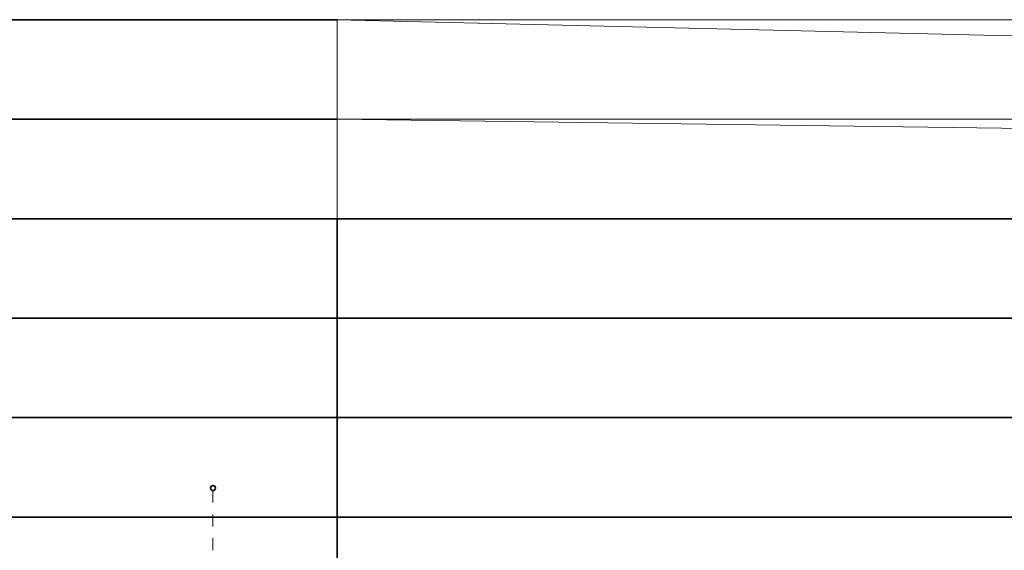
# Model space of a CAD drawing. Header units: metres. Extents: x -1018 to 1019, y -66 to 80.
# Tile 5 of 13: x -13 to 86, y 27 to 80. Entities that reach past the tile are written whole.
import ezdxf

# ---------------------------------------------------------------- set-up
doc = ezdxf.new("R2010")
doc.units = ezdxf.units.M
doc.header["$MEASUREMENT"] = 0
doc.linetypes.add('Przerywana', pattern=[2.4, 1.2, -1.2])
for name, color, linetype, lineweight in [('704-L Płaszczyzny podejścia 3D38', 171, 'Continuous', 35), ('704-L Płaszczyzny podejścia 3D93', 254, 'Continuous', 13), ('708-L Opisy_ numeracja obiektów20', 7, 'Continuous', 35), ('708-L Opisy_ numeracja obiektów25', 5, 'Continuous', 13)]:
    doc.layers.add(name, color=color, linetype=linetype, lineweight=lineweight)

msp = doc.modelspace()

# ---------------------------------------------------------------- linework, layer by layer
at = {"layer": '704-L Płaszczyzny podejścia 3D38', "color": 171, "linetype": 'Continuous', "lineweight": 35}
for p, q in [((19.045, 80), (-14.255, 80)), ((19.045, 70), (-14.255, 70)), ((19.045, 60), (-14.255, 60)), ((379.045, 60), (19.045, 60)), ((19.045, 60), (19.045, 50)), ((19.045, 50), (-14.255, 50)), ((319.045, 50), (19.045, 50)), ((19.045, 50), (19.045, 40)), ((19.045, 40), (-14.255, 40)), ((259.045, 40), (19.045, 40)), ((19.045, 40), (19.045, 30)), ((19.045, 30), (-14.255, 30)), ((199.045, 30), (19.045, 30)), ((19.045, 30), (19.045, 20))]:
    msp.add_line(p, q, dxfattribs=at)
at = {"layer": '704-L Płaszczyzny podejścia 3D93', "color": 254, "linetype": 'Continuous', "lineweight": 13}
for p, q in [((499.045, 80), (19.045, 80)), ((19.045, 80), (19.045, 70)), ((439.045, 70), (19.045, 80)), ((439.045, 70), (19.045, 70)), ((408.045, 64.833), (19.045, 70)), ((19.045, 70), (19.045, 60))]:
    msp.add_line(p, q, dxfattribs=at)
at = {"layer": '708-L Opisy_ numeracja obiektów20', "color": 7, "linetype": 'Continuous', "lineweight": 35}
msp.add_circle((6.567, 32.92), 0.25, dxfattribs=at)
at = {"layer": '708-L Opisy_ numeracja obiektów25', "color": 5, "linetype": 'Przerywana', "lineweight": 13}
msp.add_line((6.567, 32.67), (6.567, -8.917), dxfattribs=at)

doc.saveas('drawing.dxf')
